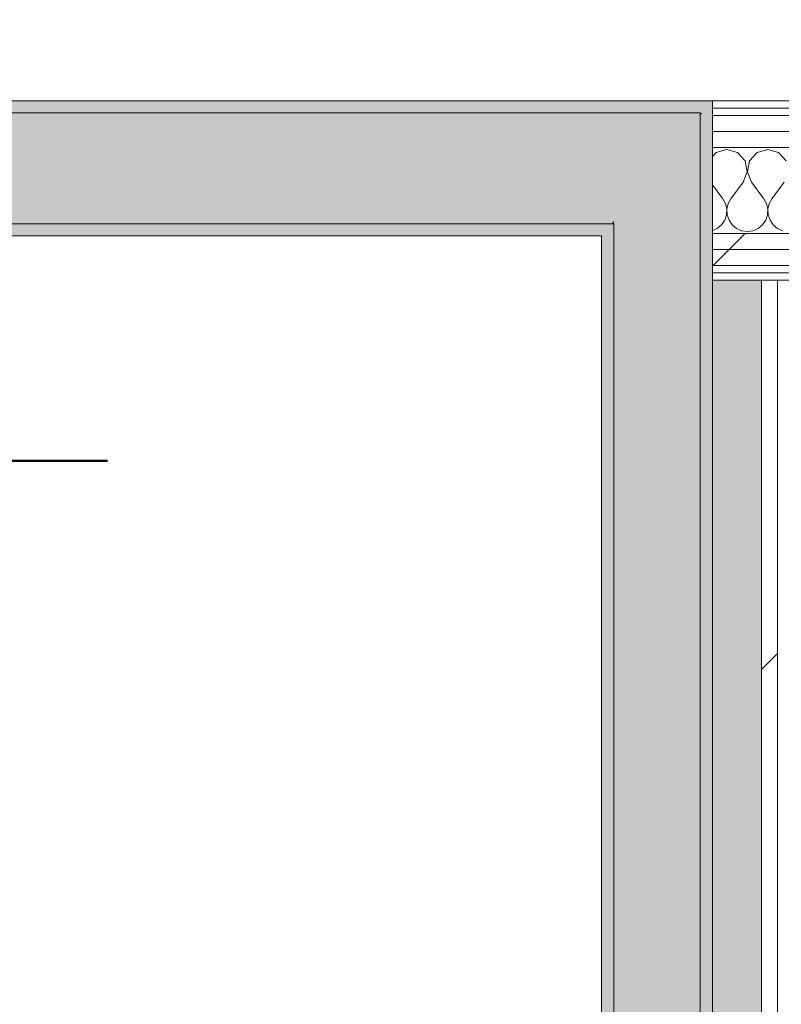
# Model space of a CAD drawing. Header units: millimetres. Extents: x -28277 to 305935, y -19284 to 4746.
# Tile 161 of 256: x 160840 to 161459, y 1375 to 2175. Entities that reach past the tile are written whole.
import ezdxf

# ---------------------------------------------------------------- set-up
doc = ezdxf.new("R2010")
doc.units = ezdxf.units.MM
doc.header["$MEASUREMENT"] = 0
doc.linetypes.add('Punto & Rayas', pattern=[1340.555525, 635, -352.777778, 0, -352.777747])
doc.linetypes.add('Wipeout_Contour', pattern=[1000, 0, -1000])
for name, color, linetype, lineweight, true_color in [('01_2D_Ambit_Pluma_Nº__242', 7, 'Continuous', 50, 0xfb0013), ('12_FAÇ_Façana_Pluma_Nº__102', 7, 'Continuous', 5, 0xcccccc), ('12_FAÇ_Façana_Pluma_Nº__176', 7, 'Continuous', 15, 0x93a0c6), ('Nuevo_08_E_Envans secs_Pluma_Nº__102', 7, 'Continuous', 5, 0xcccccc), ('Nuevo_08_E_Envans secs_Pluma_Nº__171', 171, 'Continuous', 13, 0xaaaaff), ('Nuevo_08_E_Envans secs_Pluma_Nº__177', 7, 'Continuous', 15, 0xf7e046)]:
    doc.layers.add(name, color=color, linetype=linetype, lineweight=lineweight, true_color=true_color)
doc.layers.add('12_FAÇ_Façana', color=7, linetype='Continuous')
doc.layers.add('Nuevo_08_E_Envans secs', color=7, linetype='Continuous')
doc.layers.add('12_FAÇ_Façana_Pluma_Nº__7', color=7, linetype='Continuous', lineweight=5)
doc.layers.add('Nuevo_08_E_Envans secs_Pluma_Nº__1', color=7, linetype='Continuous', lineweight=5)
pattern_1 = [(45, (184431.64, 0), (-367.696, 367.696), [390, -130]), (45, (184431.64, 367.7), (-367.696, 367.696), [390, -130])]

# ---------------------------------------------------------------- blocks, each defined once
blk = doc.blocks.new('Muro_94_7', base_point=(161403.23, -1193.98))
at = {"layer": '12_FAÇ_Façana_Pluma_Nº__102', "linetype": 'Continuous', "lineweight": 0, "true_color": 0xe5e5e5}
blk.add_hatch(color=254, dxfattribs=at).paths.add_polyline_path([(161323.23, 2009.55), (161323.23, -1193.98), (161393.23, -1193.98), (161393.23, 2009.55)])
at = {"layer": '12_FAÇ_Façana_Pluma_Nº__176', "linetype": 'Continuous', "lineweight": 0, "true_color": 0x495063}
for points in [[(161403.23, 2109.55), (161393.23, 2109.55), (161393.23, 2099.55), (161395.04, 2099.55)], [(161395.04, 2099.55), (161403.23, 2099.55), (161403.23, 2109.55)], [(161393.23, 2097.33), (161395.04, 2099.55), (161393.23, 2099.55)], [(161395.04, 2099.55), (161393.23, 2097.33), (161393.23, -1153.98), (161403.23, -1153.98), (161403.23, 2099.55)], [(161313.23, 1999.55), (161321.41, 2009.55), (161313.23, 2009.55)], [(161313.23, 1999.55), (161323.23, 1999.55), (161323.23, 2009.55), (161321.41, 2009.55)], [(161313.23, 1999.55), (161313.23, -1153.98), (161323.23, -1153.98), (161323.23, 1999.55)]]:
    blk.add_hatch(color=251, dxfattribs=at).paths.add_polyline_path(points)
at = {"layer": '12_FAÇ_Façana_Pluma_Nº__7', "color": 7, "linetype": 'Continuous', "lineweight": 5}
for p, q in [((161393.23, 2099.55), (161393.23, 2097.33)), ((161393.23, 2009.55), (161393.23, 2097.33)), ((161321.41, 2009.55), (161313.23, 2009.55)), ((161323.23, 2009.55), (161321.41, 2009.55)), ((161323.23, 2009.55), (161323.23, -1153.98)), ((161393.23, -1153.98), (161393.23, 2009.55))]:
    blk.add_line(p, q, dxfattribs=at)
at = {"layer": '12_FAÇ_Façana_Pluma_Nº__7', "color": 7, "linetype": 'Continuous', "lineweight": 5, "flags": 128}
for points in [[(161403.23, 2109.55), (161393.23, 2109.55)], [(161403.23, -1153.98), (161403.23, 2109.55)], [(161313.23, 1999.55), (161313.23, -1153.98)]]:
    blk.add_lwpolyline(points, dxfattribs=at)
blk = doc.blocks.new('Muro_116_7', base_point=(161403.23, 1999.55))
at = {"layer": '12_FAÇ_Façana_Pluma_Nº__102', "linetype": 'Continuous', "lineweight": 0, "true_color": 0xe5e5e5}
for points in [[(158052.91, 2009.55), (161321.41, 2009.55), (161323.23, 2011.78), (161323.23, 2099.55), (158052.91, 2099.55)], [(161323.23, 2011.78), (161393.23, 2097.33), (161393.23, 2099.55), (161323.23, 2099.55)], [(161393.23, 2009.55), (161393.23, 2097.33), (161323.23, 2011.78), (161323.23, 2009.55)], [(161323.23, 2009.55), (161323.23, 2011.78), (161321.41, 2009.55)]]:
    blk.add_hatch(color=254, dxfattribs=at).paths.add_polyline_path(points)
at = {"layer": '12_FAÇ_Façana_Pluma_Nº__176', "linetype": 'Continuous', "lineweight": 0, "true_color": 0x495063}
for points in [[(158052.91, 2109.55), (158052.91, 2099.55), (161393.23, 2099.55), (161393.23, 2109.55)], [(161313.23, 2009.55), (158052.91, 2009.55), (158052.91, 1999.55), (161313.23, 1999.55)]]:
    blk.add_hatch(color=251, dxfattribs=at).paths.add_polyline_path(points)
at = {"layer": '12_FAÇ_Façana_Pluma_Nº__7', "color": 7, "linetype": 'Continuous', "lineweight": 5}
for p, q in [((161323.23, 2099.55), (158052.91, 2099.55)), ((161393.23, 2099.55), (161323.23, 2099.55)), ((161393.23, 2099.55), (161393.23, 2097.33)), ((161393.23, 2009.55), (161393.23, 2097.33)), ((158052.91, 2009.55), (161313.23, 2009.55)), ((161321.41, 2009.55), (161313.23, 2009.55)), ((161323.23, 2009.55), (161321.41, 2009.55))]:
    blk.add_line(p, q, dxfattribs=at)
at = {"layer": '12_FAÇ_Façana_Pluma_Nº__7', "color": 7, "linetype": 'Continuous', "lineweight": 5, "flags": 128}
for points in [[(161393.23, 2109.55), (158052.91, 2109.55)], [(158052.91, 1999.55), (161313.23, 1999.55)]]:
    blk.add_lwpolyline(points, dxfattribs=at)
blk = doc.blocks.new('*X447', base_point=(184431.64, 0))
at = {"layer": 'Nuevo_08_E_Envans secs_Pluma_Nº__102', "linetype": 'Continuous', "lineweight": 5, "true_color": 0xcccccc}
blk.add_hatch(color=254, dxfattribs=at).paths.add_polyline_path([(161443.23, -1128.98), (161443.23, 1963.55), (161403.23, 1963.55), (161403.23, -1128.98)])
blk = doc.blocks.new('Muro_133_7', base_point=(161403.23, -1193.98))
at = {"layer": 'Nuevo_08_E_Envans secs_Pluma_Nº__1', "color": 7, "linetype": 'Continuous', "lineweight": 5, "flags": 128}
blk.add_lwpolyline([(161403.23, 1963.55), (161403.23, -1128.98)], dxfattribs=at)
at = {"color": 254, "linetype": 'Wipeout_Contour', "lineweight": 0, "ltscale": 645830.676082}
blk.add_wipeout([(161456.23, -1128.98), (161456.23, 1963.55), (161443.23, 1963.55), (161443.23, -1128.98)], dxfattribs=at).dxf.layer = 'Nuevo_08_E_Envans secs'
at = {"layer": 'Nuevo_08_E_Envans secs_Pluma_Nº__177', "linetype": 'Continuous', "lineweight": 15, "true_color": 0xf7e046}
h = blk.add_hatch(dxfattribs=at)
h.set_pattern_fill('Panellat_HPL_0007', color=53, style=0, pattern_type=2)
h.set_pattern_definition(pattern_1)
h.paths.add_polyline_path([(161456.23, -1128.98), (161456.23, 1963.55), (161443.23, 1963.55), (161443.23, -1128.98)])
at = {"layer": 'Nuevo_08_E_Envans secs_Pluma_Nº__1', "color": 7, "linetype": 'Continuous', "lineweight": 5}
for p, q in [((161443.23, -1128.98), (161443.23, 1963.55)), ((161456.23, -1128.98), (161456.23, 1963.55))]:
    blk.add_line(p, q, dxfattribs=at)
at = {"layer": 'Nuevo_08_E_Envans secs_Pluma_Nº__1', "color": 7, "linetype": 'Continuous', "lineweight": 5, "flags": 128}
for points in [[(161443.23, 1963.55), (161403.23, 1963.55)], [(161456.23, 1963.55), (161443.23, 1963.55)], [(161462.23, 1963.55), (161456.23, 1963.55)]]:
    blk.add_lwpolyline(points, dxfattribs=at)
at = {"layer": 'Nuevo_08_E_Envans secs', "color": 7, "lineweight": 20}
blk.add_blockref('*X447', (184431.64, 0), dxfattribs=at)
blk = doc.blocks.new('*X604', base_point=(184431.64, 0))
at = {"layer": 'Nuevo_08_E_Envans secs_Pluma_Nº__102', "color": 254, "linetype": 'Continuous', "lineweight": 5, "true_color": 0xcccccc}
for p, q in [((161406.21, 2067.4), (161403.23, 2064.13)), ((161414.98, 2069.89), (161406.21, 2067.4)), ((161423.74, 2067.4), (161414.98, 2069.89)), ((161429.88, 2060.68), (161423.74, 2067.4)), ((161439.55, 2067.4), (161433.4, 2060.68)), ((161448.31, 2069.89), (161439.55, 2067.4)), ((161457.07, 2067.4), (161448.31, 2069.89)), ((161463.22, 2060.68), (161457.07, 2067.4)), ((161431.58, 2051.72), (161429.88, 2060.68)), ((161433.4, 2060.68), (161431.71, 2051.72)), ((161428.31, 2043.22), (161431.58, 2051.72)), ((161431.71, 2051.72), (161434.98, 2043.22)), ((161428.31, 2043.22), (161418.31, 2029.89)), ((161434.98, 2043.22), (161444.98, 2029.89)), ((161461.64, 2043.22), (161451.64, 2029.89)), ((161403.23, 2041.11), (161411.64, 2029.89)), ((161413.87, 2025.86), (161411.64, 2029.89)), ((161414.91, 2021.38), (161413.87, 2025.86)), ((161416.08, 2025.86), (161415.04, 2021.38)), ((161418.31, 2029.89), (161416.08, 2025.86)), ((161447.2, 2025.86), (161444.98, 2029.89)), ((161448.24, 2021.38), (161447.2, 2025.86)), ((161449.42, 2025.86), (161448.38, 2021.38)), ((161451.64, 2029.89), (161449.42, 2025.86)), ((161414.69, 2016.79), (161414.91, 2021.38)), ((161415.04, 2021.38), (161415.27, 2016.79)), ((161448.02, 2016.79), (161448.24, 2021.38)), ((161448.38, 2021.38), (161448.6, 2016.79)), ((161410.61, 2008.64), (161413.22, 2012.43)), ((161413.22, 2012.43), (161414.69, 2016.79)), ((161415.27, 2016.79), (161416.74, 2012.43)), ((161416.74, 2012.43), (161419.34, 2008.64)), ((161443.95, 2008.64), (161446.55, 2012.43)), ((161446.55, 2012.43), (161448.02, 2016.79)), ((161448.6, 2016.79), (161450.07, 2012.43)), ((161450.07, 2012.43), (161452.67, 2008.64)), ((161403.23, 2004.02), (161407.07, 2005.71)), ((161407.07, 2005.71), (161410.61, 2008.64)), ((161419.34, 2008.64), (161422.88, 2005.71)), ((161422.88, 2005.71), (161427.09, 2003.86)), ((161427.09, 2003.86), (161431.64, 2003.22)), ((161431.64, 2003.22), (161436.2, 2003.86)), ((161436.2, 2003.86), (161440.41, 2005.71)), ((161440.41, 2005.71), (161443.95, 2008.64)), ((161452.67, 2008.64), (161456.21, 2005.71)), ((161456.21, 2005.71), (161460.42, 2003.86))]:
    blk.add_line(p, q, dxfattribs=at)
blk = doc.blocks.new('Muro_173_7', base_point=(162444.58, 2109.55))
at = {"color": 254, "linetype": 'Wipeout_Contour', "lineweight": 0, "ltscale": 647750.417577}
blk.add_wipeout([(162444.58, 2109.55), (161403.23, 2109.55), (161403.23, 2103.55), (162444.58, 2103.55)], dxfattribs=at).dxf.layer = 'Nuevo_08_E_Envans secs'
at = {"color": 254, "linetype": 'Wipeout_Contour', "lineweight": 0, "ltscale": 647749.614423}
blk.add_wipeout([(162444.58, 2097.55), (161403.23, 2097.55), (161403.23, 2084.55), (162444.58, 2084.55)], dxfattribs=at).dxf.layer = 'Nuevo_08_E_Envans secs'
at = {"color": 254, "linetype": 'Wipeout_Contour', "lineweight": 0, "ltscale": 647743.374816}
blk.add_wipeout([(162444.58, 1969.55), (161403.23, 1969.55), (161403.23, 1963.55), (162444.58, 1963.55)], dxfattribs=at).dxf.layer = 'Nuevo_08_E_Envans secs'
at = {"layer": 'Nuevo_08_E_Envans secs_Pluma_Nº__171', "linetype": 'Continuous', "lineweight": 13, "true_color": 0xaaaaff}
h = blk.add_hatch(dxfattribs=at)
h.set_pattern_fill('Panellat_HPL_0007', color=161, style=0, pattern_type=2)
h.set_pattern_definition(pattern_1)
h.paths.add_polyline_path([(162444.58, 2109.55), (161403.23, 2109.55), (161403.23, 2103.55), (162444.58, 2103.55)])
h = blk.add_hatch(dxfattribs=at)
h.set_pattern_fill('Panellat_HPL_0007', color=161, style=0, pattern_type=2)
h.set_pattern_definition(pattern_1)
h.paths.add_polyline_path([(162444.58, 1969.55), (161403.23, 1969.55), (161403.23, 1963.55), (162444.58, 1963.55)])
at = {"layer": 'Nuevo_08_E_Envans secs_Pluma_Nº__177', "linetype": 'Continuous', "lineweight": 15, "true_color": 0xf7e046}
h = blk.add_hatch(dxfattribs=at)
h.set_pattern_fill('Panellat_HPL_0007', color=53, style=0, pattern_type=2)
h.set_pattern_definition(pattern_1)
h.paths.add_polyline_path([(162444.58, 2097.55), (161403.23, 2097.55), (161403.23, 2084.55), (162444.58, 2084.55)])
at = {"layer": 'Nuevo_08_E_Envans secs_Pluma_Nº__1', "color": 7, "linetype": 'Continuous', "lineweight": 5}
for p, q in [((162444.58, 2103.55), (161403.23, 2103.55)), ((162444.58, 2097.55), (161403.23, 2097.55)), ((162444.58, 1969.55), (161403.23, 1969.55))]:
    blk.add_line(p, q, dxfattribs=at)
at = {"layer": 'Nuevo_08_E_Envans secs_Pluma_Nº__1', "color": 7, "linetype": 'Continuous', "lineweight": 5, "flags": 128}
for points in [[(162444.58, 2109.55), (161403.23, 2109.55)], [(161403.23, 2109.55), (161403.23, 2103.55)], [(161403.23, 2103.55), (161403.23, 2097.55)], [(161403.23, 1969.55), (161403.23, 1963.55)], [(161403.23, 1963.55), (162444.58, 1963.55)]]:
    blk.add_lwpolyline(points, dxfattribs=at)
at = {"color": 254, "linetype": 'Wipeout_Contour', "lineweight": 0, "ltscale": 647748.945041}
blk.add_wipeout([(162444.58, 2084.55), (161403.23, 2084.55), (161403.23, 2071.55), (162444.58, 2071.55)], dxfattribs=at).dxf.layer = 'Nuevo_08_E_Envans secs'
at = {"layer": 'Nuevo_08_E_Envans secs_Pluma_Nº__177', "linetype": 'Continuous', "lineweight": 15, "true_color": 0xf7e046}
h = blk.add_hatch(dxfattribs=at)
h.set_pattern_fill('Panellat_HPL_0007', color=53, style=0, pattern_type=2)
h.set_pattern_definition(pattern_1)
h.paths.add_polyline_path([(162444.58, 2084.55), (161403.23, 2084.55), (161403.23, 2071.55), (162444.58, 2071.55)])
at = {"layer": 'Nuevo_08_E_Envans secs_Pluma_Nº__1', "color": 7, "linetype": 'Continuous', "lineweight": 5}
for p, q in [((162444.58, 2084.55), (161403.23, 2084.55)), ((162444.58, 2071.55), (161403.23, 2071.55))]:
    blk.add_line(p, q, dxfattribs=at)
at = {"layer": 'Nuevo_08_E_Envans secs_Pluma_Nº__1', "color": 7, "linetype": 'Continuous', "lineweight": 5, "flags": 128}
for points in [[(161403.23, 2097.55), (161403.23, 2084.55)], [(161403.23, 2084.55), (161403.23, 2071.55)]]:
    blk.add_lwpolyline(points, dxfattribs=at)
at = {"layer": 'Nuevo_08_E_Envans secs', "color": 7, "lineweight": 20}
blk.add_blockref('*X604', (184431.64, 0), dxfattribs=at)
at = {"color": 254, "linetype": 'Wipeout_Contour', "lineweight": 0, "ltscale": 647744.76969}
blk.add_wipeout([(162444.58, 2001.55), (161403.23, 2001.55), (161403.23, 1988.55), (162444.58, 1988.55)], dxfattribs=at).dxf.layer = 'Nuevo_08_E_Envans secs'
at = {"layer": 'Nuevo_08_E_Envans secs_Pluma_Nº__177', "linetype": 'Continuous', "lineweight": 15, "true_color": 0xf7e046}
h = blk.add_hatch(dxfattribs=at)
h.set_pattern_fill('Panellat_HPL_0007', color=53, style=0, pattern_type=2)
h.set_pattern_definition(pattern_1)
h.paths.add_polyline_path([(162444.58, 2001.55), (161403.23, 2001.55), (161403.23, 1988.55), (162444.58, 1988.55)])
at = {"layer": 'Nuevo_08_E_Envans secs_Pluma_Nº__1', "color": 7, "linetype": 'Continuous', "lineweight": 5}
blk.add_line((162444.58, 2001.55), (161403.23, 2001.55), dxfattribs=at)
at = {"layer": 'Nuevo_08_E_Envans secs_Pluma_Nº__1', "color": 7, "linetype": 'Continuous', "lineweight": 5, "flags": 128}
blk.add_lwpolyline([(161403.23, 2071.55), (161403.23, 2001.55)], dxfattribs=at)
at = {"color": 254, "linetype": 'Wipeout_Contour', "lineweight": 0, "ltscale": 647744.131131}
blk.add_wipeout([(162444.58, 1988.55), (161403.23, 1988.55), (161403.23, 1975.55), (162444.58, 1975.55)], dxfattribs=at).dxf.layer = 'Nuevo_08_E_Envans secs'
at = {"layer": 'Nuevo_08_E_Envans secs_Pluma_Nº__177', "linetype": 'Continuous', "lineweight": 15, "true_color": 0xf7e046}
h = blk.add_hatch(dxfattribs=at)
h.set_pattern_fill('Panellat_HPL_0007', color=53, style=0, pattern_type=2)
h.set_pattern_definition(pattern_1)
h.paths.add_polyline_path([(162444.58, 1988.55), (161403.23, 1988.55), (161403.23, 1975.55), (162444.58, 1975.55)])
at = {"layer": 'Nuevo_08_E_Envans secs_Pluma_Nº__1', "color": 7, "linetype": 'Continuous', "lineweight": 5}
for p, q in [((162444.58, 1988.55), (161403.23, 1988.55)), ((162444.58, 1975.55), (161403.23, 1975.55))]:
    blk.add_line(p, q, dxfattribs=at)
at = {"layer": 'Nuevo_08_E_Envans secs_Pluma_Nº__1', "color": 7, "linetype": 'Continuous', "lineweight": 5, "flags": 128}
for points in [[(161403.23, 2001.55), (161403.23, 1988.55)], [(161403.23, 1988.55), (161403.23, 1975.55)], [(161403.23, 1975.55), (161403.23, 1969.55)]]:
    blk.add_lwpolyline(points, dxfattribs=at)

msp = doc.modelspace()

# ---------------------------------------------------------------- linework, layer by layer
at = {"layer": '01_2D_Ambit_Pluma_Nº__242', "color": 1, "linetype": 'Punto & Rayas', "lineweight": 50, "true_color": 0xfb0013, "flags": 128}
msp.add_lwpolyline([(155931.626, 1816.795), (155931.626, 4745.928), (192311.213, 4745.928), (192311.213, -1396.866), (190905.792, -1396.866), (190905.792, -11392.724), (191347.947, -11392.724), (191347.947, -17756.595), (180499.362, -17756.595), (180499.362, -11834.879), (181983.739, -11834.879), (181983.739, -2249.593), (161120.47, -2249.593), (161120.47, 1816.795)], close=True, dxfattribs=at)

# ---------------------------------------------------------------- block references
at = {"layer": '12_FAÇ_Façana', "color": 7, "lineweight": 20}
for name, p in [('Muro_116_7', (161403.225, 1999.555)), ('Muro_94_7', (161403.225, -1193.976))]:
    msp.add_blockref(name, p, dxfattribs=at)

# ---------------------------------------------------------------- next in the draw order: block references
at = {"layer": 'Nuevo_08_E_Envans secs', "color": 7, "lineweight": 20}
msp.add_blockref('Muro_133_7', (161403.225, -1193.976), dxfattribs=at)

# ---------------------------------------------------------------- next in the draw order: block references
msp.add_blockref('Muro_173_7', (162444.579, 2109.555), dxfattribs=at)

doc.saveas('drawing.dxf')
